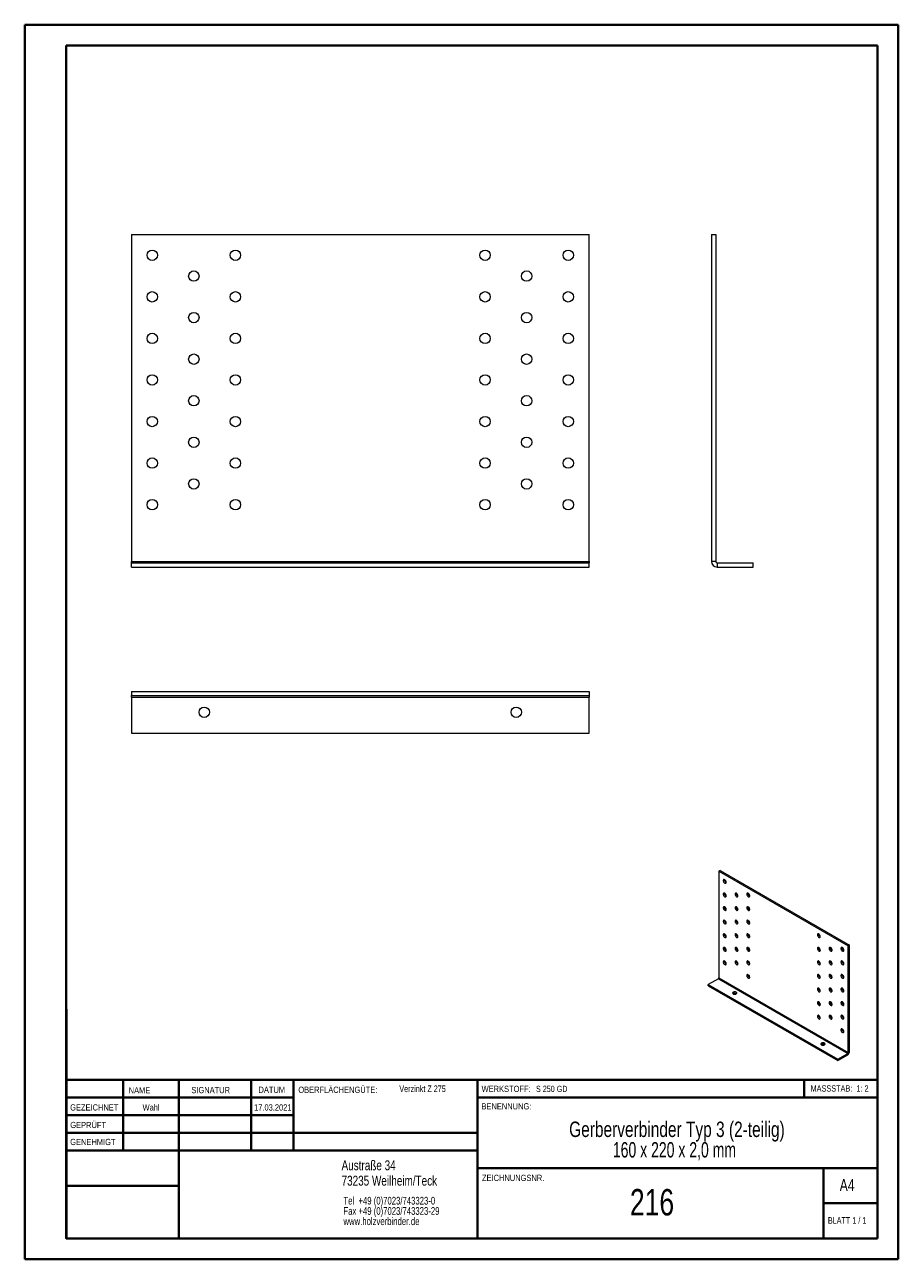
# Model space of a CAD drawing. Header units: millimetres. Extents: x 0 to 210, y 0 to 297.
import ezdxf

# ---------------------------------------------------------------- set-up
doc = ezdxf.new("R2010")
doc.units = ezdxf.units.MM
doc.styles.add('SLDTEXTSTYLE0', font='TXT', dxfattribs={"width": 0.75})
doc.styles.add('SLDTEXTSTYLE1', font='TXT', dxfattribs={"width": 0.681818})
doc.styles.add('SLDTEXTSTYLE2', font='TXT', dxfattribs={"width": 0.7})
doc.styles.add('SLDTEXTSTYLE3', font='TXT', dxfattribs={"width": 0.6875})
doc.styles.add('SLDTEXTSTYLE4', font='TXT', dxfattribs={"width": 0.680556})

# ---------------------------------------------------------------- blocks, each defined once
blk = doc.blocks.new('SW_NOTE_0')
at = {"color": 0, "linetype": 'Continuous', "lineweight": 0, "char_height": 1.8521, "attachment_point": 1, "style": 'SLDTEXTSTYLE0'}
for s, insert in [('Tel  +49 (0)7023/743323-0', (0, 2.39)), ('Fax +49 (0)7023/743323-29', (0, -0.08)), ('www.holzverbinder.de', (0, -2.55))]:
    blk.add_mtext(s, dxfattribs=dict(at, insert=insert))
blk = doc.blocks.new('SW_NOTE_1')
at = {"color": 0, "linetype": 'Continuous', "lineweight": 0, "char_height": 3.7042, "attachment_point": 2}
for s, insert, style in [('Gerberverbinder Typ 3 (2-teilig)', (36.75, 4.77), 'SLDTEXTSTYLE0'), ('160 x 220 x 2,0 mm', (36.15, -0.16), 'SLDTEXTSTYLE4')]:
    blk.add_mtext(s, dxfattribs=dict(at, insert=insert, style=style))

msp = doc.modelspace()

# ---------------------------------------------------------------- linework, layer by layer
at = {"color": 7, "linetype": 'Continuous', "lineweight": 40}
for p, q in [((0.08, 0.21), (0.08, 297.21)), ((0.08, 297.21), (210.08, 297.21)), ((210.08, 0.21), (210.08, 297.21)), ((210.08, 292.21), (210.08, 297.21)), ((10.08, 292.21), (205.08, 292.21)), ((10.08, 5.21), (10.08, 292.21)), ((205.08, 5.21), (205.08, 292.21)), ((10.11, 60.37), (10.11, 5.12)), ((205.08, 43.37), (10.11, 43.37)), ((23.71, 43.37), (23.71, 26.37)), ((37.1, 43.37), (37.1, 5.12)), ((54.51, 43.37), (54.51, 26.37)), ((64.71, 26.37), (64.71, 43.37)), ((108.91, 43.37), (108.91, 5.12)), ((187.47, 39.12), (187.47, 43.37)), ((64.71, 39.1), (10.11, 39.1)), ((205.08, 39.12), (108.91, 39.12)), ((64.71, 34.87), (10.11, 34.87)), ((108.91, 30.62), (10.11, 30.62)), ((108.91, 26.37), (10.11, 26.37)), ((108.91, 22.12), (205.08, 22.12)), ((192.08, 5.21), (192.08, 22.21)), ((37.1, 17.87), (10.11, 17.87)), ((10.11, 13.71), (10.08, 13.71)), ((205.08, 13.71), (192.08, 13.71)), ((10.11, 9.46), (10.08, 9.46)), ((10.08, 5.21), (205.08, 5.21)), ((205.08, 5.21), (180.99, 5.21)), ((0.08, 0.21), (210.08, 0.21))]:
    msp.add_line(p, q, dxfattribs=at)
at = {"color": 7, "linetype": 'Continuous', "lineweight": 15}
for p, q in [((25.74, 246.75), (25.74, 168.12)), ((25.74, 246.75), (135.74, 246.75)), ((135.74, 168.12), (135.74, 246.75)), ((165.19, 246.75), (166.19, 246.75)), ((165.19, 246.75), (165.19, 168.12)), ((166.19, 246.75), (166.19, 168.12)), ((25.74, 167.75), (25.74, 168.12)), ((25.74, 168.12), (135.74, 168.12)), ((25.74, 166.75), (25.74, 167.75)), ((25.74, 167.75), (135.74, 167.75)), ((25.74, 166.75), (135.74, 166.75)), ((135.74, 168.12), (135.74, 167.75)), ((135.74, 166.75), (135.74, 167.75)), ((166.19, 168.12), (165.19, 168.12)), ((166.55, 167.75), (166.55, 166.75)), ((166.55, 167.75), (175.19, 167.75)), ((166.55, 166.75), (175.19, 166.75)), ((175.19, 166.75), (175.19, 167.75)), ((25.74, 136.81), (135.74, 136.81)), ((25.74, 136.81), (25.74, 135.81)), ((135.74, 136.81), (135.74, 135.81)), ((25.74, 135.81), (135.74, 135.81)), ((25.74, 135.44), (25.74, 135.81)), ((25.74, 135.44), (135.74, 135.44)), ((25.74, 135.44), (25.74, 126.81)), ((135.74, 135.81), (135.74, 135.44)), ((135.74, 126.81), (135.74, 135.44)), ((25.74, 126.81), (135.74, 126.81)), ((167.22, 93.74), (166.94, 93.57)), ((166.94, 93.57), (166.94, 67.89)), ((166.94, 93.57), (198.05, 75.61)), ((167.22, 93.74), (198.34, 75.78)), ((168.64, 90.88), (168.7, 90.85)), ((168.64, 87.61), (168.7, 87.58)), ((171.47, 87.61), (171.53, 87.58)), ((174.29, 87.61), (174.36, 87.58)), ((168.64, 84.35), (168.7, 84.32)), ((171.47, 84.35), (171.53, 84.32)), ((174.29, 84.35), (174.36, 84.32)), ((168.64, 81.08), (168.7, 81.05)), ((171.47, 81.08), (171.53, 81.05)), ((174.29, 81.08), (174.36, 81.05)), ((168.64, 77.81), (168.7, 77.78)), ((171.47, 77.82), (171.53, 77.78)), ((174.29, 77.82), (174.36, 77.78)), ((191.26, 77.82), (191.33, 77.79)), ((168.64, 74.55), (168.7, 74.52)), ((171.47, 74.55), (171.53, 74.52)), ((174.29, 74.55), (174.36, 74.52)), ((191.26, 74.55), (191.33, 74.52)), ((194.09, 74.55), (194.16, 74.52)), ((196.92, 74.55), (196.99, 74.52)), ((198.34, 75.78), (198.05, 75.61)), ((198.05, 49.93), (198.05, 75.61)), ((198.34, 50.09), (198.34, 75.78)), ((168.64, 71.28), (168.7, 71.25)), ((171.47, 71.28), (171.53, 71.25)), ((174.29, 71.28), (174.36, 71.25)), ((191.26, 71.28), (191.33, 71.25)), ((194.09, 71.28), (194.16, 71.25)), ((196.92, 71.29), (196.99, 71.25)), ((166.84, 67.71), (164.39, 66.3)), ((164.39, 65.97), (164.39, 66.3)), ((164.39, 66.3), (195.51, 48.34)), ((164.39, 65.97), (195.51, 48.01)), ((166.84, 67.71), (197.95, 49.75)), ((166.94, 67.89), (198.05, 49.93)), ((174.29, 68.02), (174.36, 67.99)), ((191.26, 68.02), (191.33, 67.99)), ((194.09, 68.02), (194.16, 67.99)), ((196.92, 68.02), (196.99, 67.99)), ((191.26, 64.75), (191.33, 64.72)), ((194.09, 64.75), (194.16, 64.72)), ((196.92, 64.75), (196.99, 64.72)), ((191.26, 61.49), (191.33, 61.46)), ((194.09, 61.49), (194.16, 61.46)), ((196.92, 61.49), (196.99, 61.46)), ((191.26, 58.22), (191.33, 58.19)), ((194.09, 58.22), (194.16, 58.19)), ((196.92, 58.22), (196.99, 58.19)), ((196.92, 54.95), (196.99, 54.92)), ((195.51, 48.34), (197.95, 49.75)), ((195.51, 48.01), (197.95, 49.42)), ((195.51, 48.01), (195.51, 48.34)), ((197.95, 49.42), (197.95, 49.75)), ((198.34, 50.09), (198.05, 49.93))]:
    msp.add_line(p, q, dxfattribs=at)
at = {"color": 7, "linetype": 'Continuous', "lineweight": 0}
for p, q in [((64.71, 39.12), (10.11, 39.12)), ((23.71, 5.21), (23.71, 5.12)), ((54.51, 5.21), (54.51, 5.12))]:
    msp.add_line(p, q, dxfattribs=at)
at = {"color": 7, "linetype": 'Continuous', "lineweight": 15, "flags": 128}
for points in [[(168.35, 90.72), (168.45, 90.68), (168.55, 90.67), (168.62, 90.7), (168.68, 90.77), (168.7, 90.86), (168.7, 90.98), (168.68, 91.11), (168.62, 91.24), (168.55, 91.36), (168.45, 91.46), (168.35, 91.53), (168.25, 91.57), (168.16, 91.58), (168.09, 91.55), (168.03, 91.48), (168, 91.38), (168, 91.27), (168.03, 91.14), (168.09, 91.01), (168.16, 90.89), (168.25, 90.79), (168.35, 90.72)], [(168.35, 87.45), (168.45, 87.41), (168.55, 87.4), (168.62, 87.44), (168.68, 87.5), (168.7, 87.6), (168.7, 87.71), (168.68, 87.84), (168.62, 87.97), (168.55, 88.09), (168.45, 88.19), (168.35, 88.27), (168.25, 88.31), (168.16, 88.31), (168.09, 88.28), (168.03, 88.21), (168, 88.12), (168, 88), (168.03, 87.87), (168.09, 87.75), (168.16, 87.63), (168.25, 87.52), (168.35, 87.45)], [(171.18, 87.45), (171.28, 87.41), (171.37, 87.4), (171.45, 87.44), (171.5, 87.5), (171.53, 87.6), (171.53, 87.71), (171.5, 87.84), (171.45, 87.97), (171.37, 88.09), (171.28, 88.19), (171.18, 88.27), (171.08, 88.31), (170.99, 88.31), (170.92, 88.28), (170.86, 88.21), (170.83, 88.12), (170.83, 88), (170.86, 87.87), (170.92, 87.75), (170.99, 87.63), (171.08, 87.52), (171.18, 87.45)], [(174.01, 87.45), (174.11, 87.41), (174.2, 87.41), (174.28, 87.44), (174.33, 87.5), (174.36, 87.6), (174.36, 87.71), (174.33, 87.84), (174.28, 87.97), (174.2, 88.09), (174.11, 88.19), (174.01, 88.27), (173.91, 88.31), (173.82, 88.31), (173.74, 88.28), (173.69, 88.21), (173.66, 88.12), (173.66, 88), (173.69, 87.87), (173.74, 87.75), (173.82, 87.63), (173.91, 87.52), (174.01, 87.45)], [(168.35, 84.18), (168.45, 84.14), (168.55, 84.14), (168.62, 84.17), (168.68, 84.24), (168.7, 84.33), (168.7, 84.45), (168.68, 84.58), (168.62, 84.71), (168.55, 84.83), (168.45, 84.93), (168.35, 85), (168.25, 85.04), (168.16, 85.05), (168.09, 85.01), (168.03, 84.95), (168, 84.85), (168, 84.74), (168.03, 84.61), (168.09, 84.48), (168.16, 84.36), (168.25, 84.26), (168.35, 84.18)], [(171.18, 84.18), (171.28, 84.14), (171.37, 84.14), (171.45, 84.17), (171.5, 84.24), (171.53, 84.33), (171.53, 84.45), (171.5, 84.58), (171.45, 84.71), (171.37, 84.83), (171.28, 84.93), (171.18, 85), (171.08, 85.04), (170.99, 85.05), (170.92, 85.01), (170.86, 84.95), (170.83, 84.85), (170.83, 84.74), (170.86, 84.61), (170.92, 84.48), (170.99, 84.36), (171.08, 84.26), (171.18, 84.18)], [(174.01, 84.18), (174.11, 84.14), (174.2, 84.14), (174.28, 84.17), (174.33, 84.24), (174.36, 84.33), (174.36, 84.45), (174.33, 84.58), (174.28, 84.71), (174.2, 84.83), (174.11, 84.93), (174.01, 85), (173.91, 85.04), (173.82, 85.05), (173.74, 85.01), (173.69, 84.95), (173.66, 84.85), (173.66, 84.74), (173.69, 84.61), (173.74, 84.48), (173.82, 84.36), (173.91, 84.26), (174.01, 84.18)], [(168.35, 80.92), (168.45, 80.88), (168.55, 80.87), (168.62, 80.9), (168.68, 80.97), (168.7, 81.07), (168.7, 81.18), (168.68, 81.31), (168.62, 81.44), (168.55, 81.56), (168.45, 81.66), (168.35, 81.73), (168.25, 81.78), (168.16, 81.78), (168.09, 81.75), (168.03, 81.68), (168, 81.59), (168, 81.47), (168.03, 81.34), (168.09, 81.21), (168.16, 81.09), (168.25, 80.99), (168.35, 80.92)], [(171.18, 80.92), (171.28, 80.88), (171.37, 80.87), (171.45, 80.9), (171.5, 80.97), (171.53, 81.07), (171.53, 81.18), (171.5, 81.31), (171.45, 81.44), (171.37, 81.56), (171.28, 81.66), (171.18, 81.73), (171.08, 81.78), (170.99, 81.78), (170.92, 81.75), (170.86, 81.68), (170.83, 81.59), (170.83, 81.47), (170.86, 81.34), (170.92, 81.21), (170.99, 81.09), (171.08, 80.99), (171.18, 80.92)], [(174.01, 80.92), (174.11, 80.88), (174.2, 80.87), (174.28, 80.9), (174.33, 80.97), (174.36, 81.07), (174.36, 81.18), (174.33, 81.31), (174.28, 81.44), (174.2, 81.56), (174.11, 81.66), (174.01, 81.73), (173.91, 81.78), (173.82, 81.78), (173.74, 81.75), (173.69, 81.68), (173.66, 81.59), (173.66, 81.47), (173.69, 81.34), (173.74, 81.21), (173.82, 81.09), (173.91, 80.99), (174.01, 80.92)], [(168.35, 77.65), (168.45, 77.61), (168.55, 77.61), (168.62, 77.64), (168.68, 77.7), (168.7, 77.8), (168.7, 77.92), (168.68, 78.04), (168.62, 78.17), (168.55, 78.29), (168.45, 78.39), (168.35, 78.47), (168.25, 78.51), (168.16, 78.51), (168.09, 78.48), (168.03, 78.42), (168, 78.32), (168, 78.2), (168.03, 78.08), (168.09, 77.95), (168.16, 77.83), (168.25, 77.73), (168.35, 77.65)], [(171.18, 77.65), (171.28, 77.61), (171.37, 77.61), (171.45, 77.64), (171.5, 77.7), (171.53, 77.8), (171.53, 77.92), (171.5, 78.04), (171.45, 78.17), (171.37, 78.29), (171.28, 78.39), (171.18, 78.47), (171.08, 78.51), (170.99, 78.51), (170.92, 78.48), (170.86, 78.42), (170.83, 78.32), (170.83, 78.2), (170.86, 78.08), (170.92, 77.95), (170.99, 77.83), (171.08, 77.73), (171.18, 77.65)], [(174.01, 77.65), (174.11, 77.61), (174.2, 77.61), (174.28, 77.64), (174.33, 77.71), (174.36, 77.8), (174.36, 77.92), (174.33, 78.04), (174.28, 78.17), (174.2, 78.29), (174.11, 78.39), (174.01, 78.47), (173.91, 78.51), (173.82, 78.51), (173.74, 78.48), (173.69, 78.42), (173.66, 78.32), (173.66, 78.2), (173.69, 78.08), (173.74, 77.95), (173.82, 77.83), (173.91, 77.73), (174.01, 77.65)], [(190.98, 77.65), (191.08, 77.61), (191.17, 77.61), (191.25, 77.64), (191.3, 77.71), (191.33, 77.8), (191.33, 77.92), (191.3, 78.05), (191.25, 78.18), (191.17, 78.3), (191.08, 78.4), (190.98, 78.47), (190.88, 78.51), (190.79, 78.52), (190.71, 78.48), (190.66, 78.42), (190.63, 78.32), (190.63, 78.21), (190.66, 78.08), (190.71, 77.95), (190.79, 77.83), (190.88, 77.73), (190.98, 77.65)], [(168.35, 74.39), (168.45, 74.34), (168.55, 74.34), (168.62, 74.37), (168.68, 74.44), (168.7, 74.53), (168.7, 74.65), (168.68, 74.78), (168.62, 74.91), (168.55, 75.03), (168.45, 75.13), (168.35, 75.2), (168.25, 75.24), (168.16, 75.25), (168.09, 75.22), (168.03, 75.15), (168, 75.05), (168, 74.94), (168.03, 74.81), (168.09, 74.68), (168.16, 74.56), (168.25, 74.46), (168.35, 74.39)], [(171.18, 74.39), (171.28, 74.34), (171.37, 74.34), (171.45, 74.37), (171.5, 74.44), (171.53, 74.53), (171.53, 74.65), (171.5, 74.78), (171.45, 74.91), (171.37, 75.03), (171.28, 75.13), (171.18, 75.2), (171.08, 75.24), (170.99, 75.25), (170.92, 75.22), (170.86, 75.15), (170.83, 75.05), (170.83, 74.94), (170.86, 74.81), (170.92, 74.68), (170.99, 74.56), (171.08, 74.46), (171.18, 74.39)], [(174.01, 74.39), (174.11, 74.34), (174.2, 74.34), (174.28, 74.37), (174.33, 74.44), (174.36, 74.53), (174.36, 74.65), (174.33, 74.78), (174.28, 74.91), (174.2, 75.03), (174.11, 75.13), (174.01, 75.2), (173.91, 75.24), (173.82, 75.25), (173.74, 75.22), (173.69, 75.15), (173.66, 75.05), (173.66, 74.94), (173.69, 74.81), (173.74, 74.68), (173.82, 74.56), (173.91, 74.46), (174.01, 74.39)], [(190.98, 74.39), (191.08, 74.35), (191.17, 74.34), (191.25, 74.37), (191.3, 74.44), (191.33, 74.54), (191.33, 74.65), (191.3, 74.78), (191.25, 74.91), (191.17, 75.03), (191.08, 75.13), (190.98, 75.2), (190.88, 75.25), (190.79, 75.25), (190.71, 75.22), (190.66, 75.15), (190.63, 75.06), (190.63, 74.94), (190.66, 74.81), (190.71, 74.68), (190.79, 74.56), (190.88, 74.46), (190.98, 74.39)], [(193.81, 74.39), (193.91, 74.35), (194, 74.34), (194.08, 74.37), (194.13, 74.44), (194.16, 74.54), (194.16, 74.65), (194.13, 74.78), (194.08, 74.91), (194, 75.03), (193.91, 75.13), (193.81, 75.2), (193.71, 75.25), (193.62, 75.25), (193.54, 75.22), (193.49, 75.15), (193.46, 75.06), (193.46, 74.94), (193.49, 74.81), (193.54, 74.68), (193.62, 74.56), (193.71, 74.46), (193.81, 74.39)], [(196.64, 74.39), (196.74, 74.35), (196.83, 74.34), (196.91, 74.37), (196.96, 74.44), (196.99, 74.54), (196.99, 74.65), (196.96, 74.78), (196.91, 74.91), (196.83, 75.03), (196.74, 75.13), (196.64, 75.2), (196.54, 75.25), (196.45, 75.25), (196.37, 75.22), (196.32, 75.15), (196.29, 75.06), (196.29, 74.94), (196.32, 74.81), (196.37, 74.68), (196.45, 74.56), (196.54, 74.46), (196.64, 74.39)], [(168.35, 71.12), (168.45, 71.08), (168.55, 71.07), (168.62, 71.11), (168.68, 71.17), (168.7, 71.27), (168.7, 71.38), (168.68, 71.51), (168.62, 71.64), (168.55, 71.76), (168.45, 71.86), (168.35, 71.94), (168.25, 71.98), (168.16, 71.98), (168.09, 71.95), (168.03, 71.88), (168, 71.79), (168, 71.67), (168.03, 71.54), (168.09, 71.41), (168.16, 71.29), (168.25, 71.19), (168.35, 71.12)], [(171.18, 71.12), (171.28, 71.08), (171.37, 71.07), (171.45, 71.11), (171.5, 71.17), (171.53, 71.27), (171.53, 71.38), (171.5, 71.51), (171.45, 71.64), (171.37, 71.76), (171.28, 71.86), (171.18, 71.94), (171.08, 71.98), (170.99, 71.98), (170.92, 71.95), (170.86, 71.88), (170.83, 71.79), (170.83, 71.67), (170.86, 71.54), (170.92, 71.41), (170.99, 71.29), (171.08, 71.19), (171.18, 71.12)], [(174.01, 71.12), (174.11, 71.08), (174.2, 71.07), (174.28, 71.11), (174.33, 71.17), (174.36, 71.27), (174.36, 71.38), (174.33, 71.51), (174.28, 71.64), (174.2, 71.76), (174.11, 71.86), (174.01, 71.94), (173.91, 71.98), (173.82, 71.98), (173.74, 71.95), (173.69, 71.88), (173.66, 71.79), (173.66, 71.67), (173.69, 71.54), (173.74, 71.41), (173.82, 71.29), (173.91, 71.19), (174.01, 71.12)], [(190.98, 71.12), (191.08, 71.08), (191.17, 71.08), (191.25, 71.11), (191.3, 71.17), (191.33, 71.27), (191.33, 71.39), (191.3, 71.51), (191.25, 71.64), (191.17, 71.76), (191.08, 71.86), (190.98, 71.94), (190.88, 71.98), (190.79, 71.98), (190.71, 71.95), (190.66, 71.88), (190.63, 71.79), (190.63, 71.67), (190.66, 71.55), (190.71, 71.42), (190.79, 71.3), (190.88, 71.2), (190.98, 71.12)], [(193.81, 71.12), (193.91, 71.08), (194, 71.08), (194.08, 71.11), (194.13, 71.17), (194.16, 71.27), (194.16, 71.39), (194.13, 71.51), (194.08, 71.64), (194, 71.76), (193.91, 71.86), (193.81, 71.94), (193.71, 71.98), (193.62, 71.98), (193.54, 71.95), (193.49, 71.89), (193.46, 71.79), (193.46, 71.67), (193.49, 71.55), (193.54, 71.42), (193.62, 71.3), (193.71, 71.2), (193.81, 71.12)], [(196.64, 71.12), (196.74, 71.08), (196.83, 71.08), (196.91, 71.11), (196.96, 71.17), (196.99, 71.27), (196.99, 71.39), (196.96, 71.51), (196.91, 71.64), (196.83, 71.76), (196.74, 71.86), (196.64, 71.94), (196.54, 71.98), (196.45, 71.98), (196.37, 71.95), (196.32, 71.89), (196.29, 71.79), (196.29, 71.67), (196.32, 71.55), (196.37, 71.42), (196.45, 71.3), (196.54, 71.2), (196.64, 71.12)], [(174.01, 67.85), (174.11, 67.81), (174.2, 67.81), (174.28, 67.84), (174.33, 67.91), (174.36, 68), (174.36, 68.12), (174.33, 68.25), (174.28, 68.37), (174.2, 68.49), (174.11, 68.6), (174.01, 68.67), (173.91, 68.71), (173.82, 68.72), (173.74, 68.68), (173.69, 68.62), (173.66, 68.52), (173.66, 68.41), (173.69, 68.28), (173.74, 68.15), (173.82, 68.03), (173.91, 67.93), (174.01, 67.85)], [(190.98, 67.86), (191.08, 67.81), (191.17, 67.81), (191.25, 67.84), (191.3, 67.91), (191.33, 68), (191.33, 68.12), (191.3, 68.25), (191.25, 68.38), (191.17, 68.5), (191.08, 68.6), (190.98, 68.67), (190.88, 68.71), (190.79, 68.72), (190.71, 68.69), (190.66, 68.62), (190.63, 68.52), (190.63, 68.41), (190.66, 68.28), (190.71, 68.15), (190.79, 68.03), (190.88, 67.93), (190.98, 67.86)], [(193.81, 67.86), (193.91, 67.81), (194, 67.81), (194.08, 67.84), (194.13, 67.91), (194.16, 68), (194.16, 68.12), (194.13, 68.25), (194.08, 68.38), (194, 68.5), (193.91, 68.6), (193.81, 68.67), (193.71, 68.71), (193.62, 68.72), (193.54, 68.69), (193.49, 68.62), (193.46, 68.52), (193.46, 68.41), (193.49, 68.28), (193.54, 68.15), (193.62, 68.03), (193.71, 67.93), (193.81, 67.86)], [(196.64, 67.86), (196.74, 67.81), (196.83, 67.81), (196.91, 67.84), (196.96, 67.91), (196.99, 68), (196.99, 68.12), (196.96, 68.25), (196.91, 68.38), (196.83, 68.5), (196.74, 68.6), (196.64, 68.67), (196.54, 68.71), (196.45, 68.72), (196.37, 68.69), (196.32, 68.62), (196.29, 68.52), (196.29, 68.41), (196.32, 68.28), (196.37, 68.15), (196.45, 68.03), (196.54, 67.93), (196.64, 67.86)], [(190.98, 64.59), (191.08, 64.55), (191.17, 64.54), (191.25, 64.58), (191.3, 64.64), (191.33, 64.74), (191.33, 64.85), (191.3, 64.98), (191.25, 65.11), (191.17, 65.23), (191.08, 65.33), (190.98, 65.41), (190.88, 65.45), (190.79, 65.45), (190.71, 65.42), (190.66, 65.35), (190.63, 65.26), (190.63, 65.14), (190.66, 65.01), (190.71, 64.88), (190.79, 64.76), (190.88, 64.66), (190.98, 64.59)], [(193.81, 64.59), (193.91, 64.55), (194, 64.54), (194.08, 64.58), (194.13, 64.64), (194.16, 64.74), (194.16, 64.85), (194.13, 64.98), (194.08, 65.11), (194, 65.23), (193.91, 65.33), (193.81, 65.41), (193.71, 65.45), (193.62, 65.45), (193.54, 65.42), (193.49, 65.35), (193.46, 65.26), (193.46, 65.14), (193.49, 65.01), (193.54, 64.88), (193.62, 64.76), (193.71, 64.66), (193.81, 64.59)], [(196.64, 64.59), (196.74, 64.55), (196.83, 64.54), (196.91, 64.58), (196.96, 64.64), (196.99, 64.74), (196.99, 64.85), (196.96, 64.98), (196.91, 65.11), (196.83, 65.23), (196.74, 65.33), (196.64, 65.41), (196.54, 65.45), (196.45, 65.45), (196.37, 65.42), (196.32, 65.35), (196.29, 65.26), (196.29, 65.14), (196.32, 65.01), (196.37, 64.88), (196.45, 64.76), (196.54, 64.66), (196.64, 64.59)], [(170.4, 64.46), (170.32, 64.4), (170.27, 64.32), (170.26, 64.24), (170.29, 64.16), (170.36, 64.09), (170.46, 64.03), (170.58, 63.99), (170.72, 63.97), (170.86, 63.98), (171, 64.01), (171.11, 64.06), (171.2, 64.12), (171.25, 64.2), (171.26, 64.28), (171.23, 64.36), (171.16, 64.43), (171.06, 64.49), (170.93, 64.53), (170.79, 64.55), (170.65, 64.54), (170.52, 64.51), (170.4, 64.46)], [(190.98, 61.32), (191.08, 61.28), (191.17, 61.28), (191.25, 61.31), (191.3, 61.38), (191.33, 61.47), (191.33, 61.59), (191.3, 61.72), (191.25, 61.84), (191.17, 61.96), (191.08, 62.07), (190.98, 62.14), (190.88, 62.18), (190.79, 62.18), (190.71, 62.15), (190.66, 62.09), (190.63, 61.99), (190.63, 61.88), (190.66, 61.75), (190.71, 61.62), (190.79, 61.5), (190.88, 61.4), (190.98, 61.32)], [(193.81, 61.32), (193.91, 61.28), (194, 61.28), (194.08, 61.31), (194.13, 61.38), (194.16, 61.47), (194.16, 61.59), (194.13, 61.72), (194.08, 61.84), (194, 61.96), (193.91, 62.07), (193.81, 62.14), (193.71, 62.18), (193.62, 62.19), (193.54, 62.15), (193.49, 62.09), (193.46, 61.99), (193.46, 61.88), (193.49, 61.75), (193.54, 61.62), (193.62, 61.5), (193.71, 61.4), (193.81, 61.32)], [(196.64, 61.32), (196.74, 61.28), (196.83, 61.28), (196.91, 61.31), (196.96, 61.38), (196.99, 61.47), (196.99, 61.59), (196.96, 61.72), (196.91, 61.84), (196.83, 61.96), (196.74, 62.07), (196.64, 62.14), (196.54, 62.18), (196.45, 62.19), (196.37, 62.15), (196.32, 62.09), (196.29, 61.99), (196.29, 61.88), (196.32, 61.75), (196.37, 61.62), (196.45, 61.5), (196.54, 61.4), (196.64, 61.32)], [(190.98, 58.06), (191.08, 58.02), (191.17, 58.01), (191.25, 58.04), (191.3, 58.11), (191.33, 58.2), (191.33, 58.32), (191.3, 58.45), (191.25, 58.58), (191.17, 58.7), (191.08, 58.8), (190.98, 58.87), (190.88, 58.91), (190.79, 58.92), (190.71, 58.89), (190.66, 58.82), (190.63, 58.73), (190.63, 58.61), (190.66, 58.48), (190.71, 58.35), (190.79, 58.23), (190.88, 58.13), (190.98, 58.06)], [(193.81, 58.06), (193.91, 58.02), (194, 58.01), (194.08, 58.04), (194.13, 58.11), (194.16, 58.21), (194.16, 58.32), (194.13, 58.45), (194.08, 58.58), (194, 58.7), (193.91, 58.8), (193.81, 58.87), (193.71, 58.91), (193.62, 58.92), (193.54, 58.89), (193.49, 58.82), (193.46, 58.73), (193.46, 58.61), (193.49, 58.48), (193.54, 58.35), (193.62, 58.23), (193.71, 58.13), (193.81, 58.06)], [(196.64, 58.06), (196.74, 58.02), (196.83, 58.01), (196.91, 58.04), (196.96, 58.11), (196.99, 58.21), (196.99, 58.32), (196.96, 58.45), (196.91, 58.58), (196.83, 58.7), (196.74, 58.8), (196.64, 58.87), (196.54, 58.91), (196.45, 58.92), (196.37, 58.89), (196.32, 58.82), (196.29, 58.73), (196.29, 58.61), (196.32, 58.48), (196.37, 58.35), (196.45, 58.23), (196.54, 58.13), (196.64, 58.06)], [(196.64, 54.79), (196.74, 54.75), (196.83, 54.75), (196.91, 54.78), (196.96, 54.84), (196.99, 54.94), (196.99, 55.06), (196.96, 55.18), (196.91, 55.31), (196.83, 55.43), (196.74, 55.53), (196.64, 55.61), (196.54, 55.65), (196.45, 55.65), (196.37, 55.62), (196.32, 55.55), (196.29, 55.46), (196.29, 55.34), (196.32, 55.22), (196.37, 55.09), (196.45, 54.97), (196.54, 54.87), (196.64, 54.79)], [(191.62, 52.22), (191.53, 52.15), (191.48, 52.08), (191.47, 51.99), (191.5, 51.91), (191.57, 51.84), (191.67, 51.78), (191.8, 51.74), (191.94, 51.73), (192.08, 51.73), (192.21, 51.76), (192.32, 51.81), (192.41, 51.88), (192.46, 51.95), (192.47, 52.03), (192.44, 52.12), (192.37, 52.19), (192.27, 52.25), (192.15, 52.28), (192.01, 52.3), (191.87, 52.3), (191.73, 52.27), (191.62, 52.22)]]:
    msp.add_lwpolyline(points, dxfattribs=at)
at = {"color": 7, "linetype": 'Continuous', "lineweight": 15}
for centre in [(30.74, 241.75), (50.74, 241.75), (110.74, 241.75), (130.74, 241.75), (40.74, 236.75), (120.74, 236.75), (30.74, 231.75), (50.74, 231.75), (110.74, 231.75), (130.74, 231.75), (40.74, 226.75), (120.74, 226.75), (30.74, 221.75), (50.74, 221.75), (110.74, 221.75), (130.74, 221.75), (40.74, 216.75), (120.74, 216.75), (30.74, 211.75), (50.74, 211.75), (110.74, 211.75), (130.74, 211.75), (40.74, 206.75), (120.74, 206.75), (30.74, 201.75), (50.74, 201.75), (110.74, 201.75), (130.74, 201.75), (40.74, 196.75), (120.74, 196.75), (30.74, 191.75), (50.74, 191.75), (110.74, 191.75), (130.74, 191.75), (40.74, 186.75), (120.74, 186.75), (30.74, 181.75), (50.74, 181.75), (110.74, 181.75), (130.74, 181.75), (43.24, 131.81), (118.24, 131.81)]:
    msp.add_circle(centre, 1.25, dxfattribs=at)
for centre, radius, start, end in [((166.55, 168.12), 1.37, 180, 270), ((166.55, 168.12), 0.368, 180, 270), ((169.02, 91.5), 0.731, 175.2838, 238.6087), ((169.02, 88.24), 0.731, 175.2838, 238.6087), ((171.85, 88.24), 0.731, 175.2838, 238.6087), ((174.67, 88.24), 0.731, 175.2838, 238.6087), ((169.02, 84.97), 0.731, 175.2838, 238.6087), ((171.85, 84.97), 0.731, 175.2838, 238.6087), ((174.67, 84.97), 0.731, 175.2838, 238.6087), ((169.02, 81.7), 0.731, 175.2838, 238.6087), ((171.85, 81.7), 0.731, 175.2838, 238.6087), ((174.67, 81.71), 0.731, 175.2838, 238.6087), ((169.02, 78.44), 0.731, 175.2838, 238.6087), ((171.85, 78.44), 0.731, 175.2838, 238.6087), ((174.67, 78.44), 0.731, 175.2838, 238.6087), ((191.64, 78.44), 0.731, 175.2838, 238.6087), ((169.02, 75.17), 0.731, 175.2838, 238.6087), ((171.85, 75.17), 0.731, 175.2838, 238.6087), ((174.67, 75.17), 0.731, 175.2838, 238.6087), ((191.64, 75.17), 0.731, 175.2838, 238.6087), ((194.47, 75.17), 0.731, 175.2838, 238.6087), ((197.3, 75.17), 0.731, 175.2838, 238.6087), ((169.02, 71.91), 0.731, 175.2838, 238.6087), ((171.85, 71.91), 0.731, 175.2838, 238.6087), ((174.67, 71.91), 0.731, 175.2838, 238.6087), ((191.64, 71.91), 0.731, 175.2838, 238.6087), ((194.47, 71.91), 0.731, 175.2838, 238.6087), ((197.3, 71.91), 0.731, 175.2838, 238.6087), ((174.67, 68.64), 0.731, 175.2838, 238.6087), ((191.64, 68.64), 0.731, 175.2838, 238.6087), ((194.47, 68.64), 0.731, 175.2838, 238.6087), ((197.3, 68.64), 0.731, 175.2838, 238.6087), ((166.71, 67.9), 0.226, 302.6055, 357.3945), ((191.64, 65.38), 0.731, 175.2838, 238.6087), ((194.47, 65.38), 0.731, 175.2838, 238.6087), ((197.3, 65.38), 0.731, 175.2838, 238.6087), ((170.76, 63.51), 0.715, 54.7884, 125.2116), ((191.64, 62.11), 0.731, 175.2838, 238.6087), ((194.47, 62.11), 0.731, 175.2838, 238.6087), ((197.3, 62.11), 0.731, 175.2838, 238.6087), ((191.64, 58.84), 0.731, 175.2838, 238.6087), ((194.47, 58.84), 0.731, 175.2838, 238.6087), ((197.3, 58.84), 0.731, 175.2838, 238.6087), ((197.3, 55.58), 0.731, 175.2838, 238.6087), ((191.97, 51.27), 0.715, 54.7884, 125.2116), ((197.5, 50.13), 0.841, 302.6055, 357.3945), ((197.83, 49.94), 0.226, 302.6055, 357.3945)]:
    msp.add_arc(centre, radius, start, end, dxfattribs=at)

# ---------------------------------------------------------------- block references
at = {"color": 7, "linetype": 'Continuous', "lineweight": 0}
for name, p in [('SW_NOTE_1', (120.12, 28.57)), ('SW_NOTE_0', (76.7, 12.85))]:
    msp.add_blockref(name, p, dxfattribs=at)

# ---------------------------------------------------------------- texts
for s, insert, char_height, attachment_point, style in [('NAME', (25.07, 41.62), 1.5, 1, 'SLDTEXTSTYLE0'), ('SIGNATUR', (40.14, 41.68), 1.5, 1, 'SLDTEXTSTYLE0'), ('DATUM', (56.28, 41.74), 1.5, 1, 'SLDTEXTSTYLE0'), ('OBERFLÄCHENGÜTE:', (65.86, 41.74), 1.5, 1, 'SLDTEXTSTYLE0'), ('Verzinkt Z 275', (90.14, 42.03), 1.5875, 1, 'SLDTEXTSTYLE0'), ('WERKSTOFF:', (109.91, 41.96), 1.5, 1, 'SLDTEXTSTYLE0'), ('S 250 GD', (122.99, 41.96), 1.5, 1, 'SLDTEXTSTYLE3'), ('MASSSTAB:  1: 2', (188.99, 42.07), 1.5, 1, 'SLDTEXTSTYLE2'), ('GEZEICHNET', (11, 37.51), 1.5, 1, 'SLDTEXTSTYLE0'), ('Wahl', (30.46, 37.5), 1.499, 2, 'SLDTEXTSTYLE0'), ('17.03.2021', (59.72, 37.5), 1.499, 2, 'SLDTEXTSTYLE0'), ('BENENNUNG:', (109.88, 37.77), 1.5, 1, 'SLDTEXTSTYLE0'), ('GEPRÜFT', (11.03, 33.28), 1.5, 1, 'SLDTEXTSTYLE0'), ('GENEHMIGT', (11.02, 29.19), 1.5, 1, 'SLDTEXTSTYLE0'), ('Austraße 34', (76.25, 24.02), 2.3813, 1, 'SLDTEXTSTYLE0'), ('73235 Weilheim/Teck', (76.25, 20.32), 2.3813, 1, 'SLDTEXTSTYLE0'), ('ZEICHNUNGSNR.', (110, 20.55), 1.5, 1, 'SLDTEXTSTYLE0'), ('A4', (196, 19.52), 2.91, 1, 'SLDTEXTSTYLE0'), ('216', (150.88, 17.12), 6.35, 2, 'SLDTEXTSTYLE0'), ('BLATT 1 / 1', (193.16, 10.36), 1.5875, 1, 'SLDTEXTSTYLE1')]:
    msp.add_mtext(s, dxfattribs=dict(at, insert=insert, char_height=char_height, attachment_point=attachment_point, style=style))

doc.saveas('drawing.dxf')
